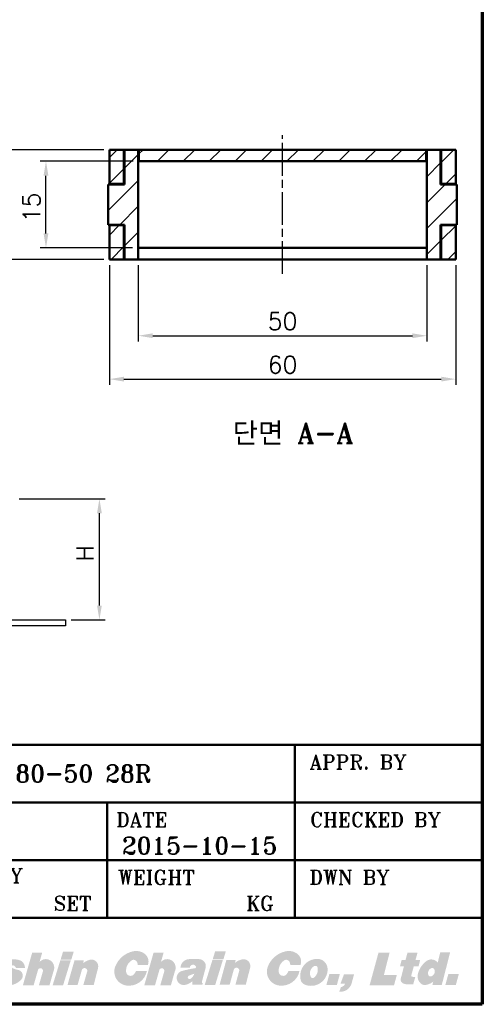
# Model space of a CAD drawing. Header units: millimetres. Extents: x 10 to 410, y 10 to 296.
# Tile 4 of 7: x 330 to 410, y 10 to 181. Entities that reach past the tile are written whole.
import ezdxf

# ---------------------------------------------------------------- set-up
doc = ezdxf.new("R2010")
doc.units = ezdxf.units.MM
doc.linetypes.add('CHAIN', pattern=[0.35429999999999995, 0.2362, -0.0295, 0.0591, -0.0295])
doc.layers.get('0').update_dxf_attribs({"lineweight": 25})
for name, color, linetype, lineweight in [('경계(ISO)', 7, 'Continuous', 70), ('기호(ISO)', 7, 'Continuous', 25), ('스케치 형상(ISO)', 7, 'Continuous', 25), ('외형선(ISO)', 7, 'Continuous', 50), ('제목(ISO)', 7, 'Continuous', 50), ('중심선(ISO)', 1, 'CHAIN', 25), ('치수(ISO)', 7, 'Continuous', 25), ('해치 (ISO)', 3, 'Continuous', 18)]:
    doc.layers.add(name, color=color, linetype=linetype, lineweight=lineweight)
doc.styles.add('주 문자 (ISO)', font='tahoma.ttf')
doc.styles.add('텍스트 스타일70', font='RomanT.shx')
doc.styles.add('한신 주석 텍스트', font='RomanT.shx')
doc.styles.add('한신치수', font='RomanS.shx')
doc.dimstyles.new('한신체인', dxfattribs={"dimtxt": 3, "dimasz": 2.5, "dimexe": 1, "dimexo": 1, "dimgap": 1, "dimtad": 1, "dimrnd": 1e-08, "dimdsep": 46, "dimtxsty": '한신치수', "dimcen": 0.09, "dimdle": 10, "dimclrd": 3, "dimclre": 3, "dimclrt": 3, "dimazin": 2, "dimtfac": 1.168400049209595, "dimtmove": 0, "dimatfit": 3, "dimfxl": 0, "dimtolj": 1, "dimlwd": -1, "dimlwe": -1, "dimarcsym": 0})

# ---------------------------------------------------------------- blocks, each defined once
blk = doc.blocks.new('경계 도면틀')
at = {"layer": '경계(ISO)'}
for p, q in [((410, 287), (410, 10.00000000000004)), ((410, 10.00000000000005), (10, 10))]:
    blk.add_line(p, q, dxfattribs=at)
blk = doc.blocks.new('제목 블록 한신체인 표제란')
at = {"layer": '해치 (ISO)'}
for points in [[(572.1855598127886, -133.2070913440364), (574.4855598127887, -130.9070913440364), (574.4855598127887, -127.3070913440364), (572.1855598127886, -129.6070913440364)], [(578.8855598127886, -133.0070913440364), (578.8855598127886, -127.2070913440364), (580.2855598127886, -127.2070913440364), (580.2855598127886, -133.0070913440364), (580.7855598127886, -133.0070913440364), (580.7855598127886, -127.2070913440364), (582.1855598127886, -127.2070913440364), (582.1855598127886, -135.7070913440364), (580.7855598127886, -135.7070913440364), (580.7855598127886, -134.3070913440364), (580.2855598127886, -134.3070913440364), (580.2855598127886, -135.7070913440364), (578.8855598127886, -135.7070913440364), (578.8855598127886, -134.3070913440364), (578.2361151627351, -134.3070913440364), (577.4855598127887, -133.0070913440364)], [(568.3855598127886, -133.2070913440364), (566.0855598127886, -130.9070913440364), (569.6855598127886, -130.9070913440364), (571.9855598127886, -133.2070913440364)], [(592.6855598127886, -135.7070913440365), (594.7855598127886, -135.7070913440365), (595.3750480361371, -133.5070913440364), (596.675048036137, -133.5070913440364), (596.0855598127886, -135.7070913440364), (598.1855598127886, -135.7070913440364), (599.6860752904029, -130.1070913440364), (597.5860752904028, -130.1070913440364), (597.1305616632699, -131.8070913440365), (595.8305616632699, -131.8070913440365), (596.2860752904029, -130.1070913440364), (594.186075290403, -130.1070913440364)], [(620.2216046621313, -131.3413157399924), (622.0747405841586, -131.3413157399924), (622.4906790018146, -129.9905162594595), (620.6375430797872, -129.9905162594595)], [(646.5809300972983, -131.2808247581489), (648.4340660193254, -131.2808247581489), (648.8500044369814, -129.930025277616), (646.9968685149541, -129.930025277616)], [(673.765548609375, -135.8005525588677), (678.0002387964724, -135.8005525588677), (678.4917728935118, -133.9995011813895), (676.2448087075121, -133.9995011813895), (677.2351065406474, -130.125030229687), (675.3144842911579, -130.125030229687)], [(618.8346897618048, -135.8005525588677), (620.6501352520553, -135.8005525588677), (621.9724967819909, -131.5060580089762), (620.1570512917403, -131.5060580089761)], [(647.0094606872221, -135.7400615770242), (645.1940151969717, -135.7400615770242), (646.5163767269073, -131.4455670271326), (648.3318222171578, -131.4455670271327)], [(566.0855598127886, -135.7070913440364), (569.6855598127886, -135.7070913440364), (571.9855598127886, -133.4070913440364), (568.3855598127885, -133.4070913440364)], [(666.2802856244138, -135.7400615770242), (668.0956620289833, -135.7400615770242), (668.6065279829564, -133.8681755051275), (666.7911515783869, -133.8681755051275)], [(688.7132258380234, -135.7400615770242), (686.8978494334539, -135.7400615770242), (687.408715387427, -133.8681755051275), (689.2240917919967, -133.8681755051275)]]:
    blk.add_hatch(color=7, dxfattribs=at).paths.add_polyline_path(points)
h = blk.add_hatch(color=7, dxfattribs=at)
edge = h.paths.add_edge_path()
edge.add_line((582.9855598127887, -135.7070913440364), (584.8855598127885, -135.7070913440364))
edge.add_arc((582.6992387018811, -133.2352499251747), 3.3, 311.4924651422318, 390.6839073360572)
edge.add_arc((588.396401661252, -129.8546860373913), 3.324641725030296, 127.2165836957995, 210.6839073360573, ccw=False)
edge.add_line((586.3855598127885, -127.2070913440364), (584.4855598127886, -127.2070913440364))
edge.add_arc((587.0701762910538, -129.8546860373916), 3.700000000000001, 134.310384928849, 210.3022662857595)
edge.add_arc((581.2855598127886, -133.2352499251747), 3, -55.48189215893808, 30.302266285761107, ccw=False)
h = blk.add_hatch(color=7, dxfattribs=at)
edge = h.paths.add_edge_path()
edge.add_line((588.4855598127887, -135.7070913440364), (590.4855598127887, -135.7070913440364))
edge.add_arc((593.4818074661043, -131.4570913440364), 5.200000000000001, 125.18381548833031, 234.81618451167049, ccw=False)
edge.add_line((590.4855598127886, -127.2070913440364), (588.4855598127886, -127.2070913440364))
edge.add_arc((592.6818074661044, -131.4570913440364), 5.972519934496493, 134.6353716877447, 225.3646283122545)
h = blk.add_hatch(color=7, dxfattribs=at)
edge = h.paths.add_edge_path(flags=0)
edge.add_arc((600.3067236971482, -133.1335576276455), 1.907582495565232, 306.1770774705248, 339.9442206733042)
edge.add_line((602.098628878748, -133.7877340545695), (601.1449978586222, -134.1332632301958))
edge.add_arc((601.2502898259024, -134.4238600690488), 0.3090840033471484, 109.9169737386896, 306.1770774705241)
edge = h.paths.add_edge_path()
edge.add_line((601.7162282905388, -135.7070913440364), (603.4903233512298, -135.7070913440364))
edge.add_line((603.4903233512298, -135.7070913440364), (603.5539582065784, -135.4696028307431))
edge.add_arc((603.6109261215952, -135.2569956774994), 0.2201071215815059, 165.0000000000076, 254.9999999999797, ccw=False)
edge.add_line((603.3983189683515, -135.2000277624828), (604.0416792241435, -132.7989746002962))
edge.add_arc((602.8679866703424, -132.4844846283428), 1.21509594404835, 345.0000000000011, 450)
edge.add_line((602.8679866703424, -131.2693886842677), (601.2580183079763, -131.2693886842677))
edge.add_arc((601.2580183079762, -132.8461382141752), 1.576749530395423, 90, 175.5251169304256)
edge.add_line((599.6860752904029, -132.7231169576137), (601.3167631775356, -132.7231169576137))
edge.add_arc((601.8643550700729, -132.7842949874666), 0.5509987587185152, 22.510015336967, 173.6252393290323, ccw=False)
edge.add_arc((602.1897205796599, -132.6494575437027), 0.1988001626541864, -81.62602272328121, 22.510015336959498, ccw=False)
edge.add_arc((604.9439698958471, -151.3599966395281), 18.71336953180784, 98.37397727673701, 105.5458744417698)
edge.add_arc((600.2597206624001, -134.5215042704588), 1.235468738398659, 105.5458744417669, 281.281709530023)
edge.add_arc((599.998998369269, -133.2145454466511), 2.568179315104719, 281.2817095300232, 311.963461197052)
edge.add_line((601.7162282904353, -135.124170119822), (601.7162282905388, -135.7070913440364))
h = blk.add_hatch(color=7, dxfattribs=at)
edge = h.paths.add_edge_path()
edge.add_line((605.1586295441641, -131.4486853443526), (606.7671673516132, -131.4486853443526))
edge.add_line((606.7671673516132, -131.4486853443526), (606.6652177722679, -131.9244500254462))
edge.add_arc((608.605409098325, -134.3057543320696), 3.07163679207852, 105.45909696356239, 129.1717679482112, ccw=False)
edge.add_arc((608.1001631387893, -132.478832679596), 1.176137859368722, -14.337590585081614, 105.45909696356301, ccw=False)
edge.add_line((609.2396683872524, -132.7700852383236), (608.4889824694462, -135.7070913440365))
edge.add_line((608.4889824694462, -135.7070913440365), (606.691542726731, -135.7070913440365))
edge.add_line((606.691542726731, -135.7070913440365), (607.3788648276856, -133.2904030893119))
edge.add_arc((606.8927341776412, -133.2619131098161), 0.4869647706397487, 356.645982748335, 524.1238979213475)
edge.add_line((606.4243444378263, -133.1286999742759), (605.6910329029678, -135.7070913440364))
edge.add_line((605.6910329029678, -135.7070913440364), (603.9475107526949, -135.7070913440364))
edge.add_line((603.9475107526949, -135.7070913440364), (605.1586295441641, -131.4486853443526))
h = blk.add_hatch(color=7, dxfattribs=at)
edge = h.paths.add_edge_path()
edge.add_arc((611.3997763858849, -134.4040966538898), 0.3919692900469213, 165.4696428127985, 269.3199450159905)
edge.add_arc((611.3988223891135, -134.4844687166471), 0.311591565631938, 269.3199450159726, 434.6146394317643)
edge.add_arc((613.0627926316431, -128.4374284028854), 5.960209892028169, 244.87448421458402, 254.6146394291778, ccw=False)
edge.add_arc((611.0078744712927, -132.8191281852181), 1.120583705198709, 127.0220652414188, 244.8744842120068, ccw=False)
edge.add_arc((612.1647565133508, -134.3531330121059), 3.041923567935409, 69.38153505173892, 127.02206524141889, ccw=False)
edge.add_arc((612.9105084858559, -132.3710318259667), 0.9241721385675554, 51.52788990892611, 69.38153505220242, ccw=False)
edge.add_arc((612.5718010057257, -132.7972711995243), 1.468600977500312, -0.06645623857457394, 51.527889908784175, ccw=False)
edge.add_line((614.0404009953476, -132.7989746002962), (612.5032463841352, -132.7989746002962))
edge.add_arc((611.6510760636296, -133.2080407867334), 0.9452668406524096, 25.64234092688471, 62.04913768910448)
edge.add_arc((611.9776971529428, -132.592482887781), 0.2484219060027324, 62.04913768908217, 242.0491376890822)
edge.add_arc((613.2824919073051, -130.1334355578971), 3.032196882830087, 242.0491376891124, 261.0483130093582)
edge.add_arc((612.6533373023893, -134.127556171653), 1.011172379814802, -41.773389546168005, 81.04831300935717, ccw=False)
edge.add_arc((611.139988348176, -132.7757302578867), 3.040373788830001, 254.6106971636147, 318.22661045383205, ccw=False)
edge.add_arc((610.6905958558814, -134.4084299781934), 1.346956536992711, 175.6282231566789, 254.6106971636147, ccw=False)
edge.add_line((609.3475583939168, -134.3057543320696), (611.0203442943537, -134.3057543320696))
h = blk.add_hatch(color=7, dxfattribs=at)
edge = h.paths.add_edge_path()
edge.add_line((613.6845833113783, -135.8005525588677), (615.5446237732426, -135.8005525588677))
edge.add_line((615.5446237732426, -135.8005525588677), (616.294903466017, -133.1624995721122))
edge.add_arc((616.7190504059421, -133.2831297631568), 0.4409674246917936, -15.87610207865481, 164.1238979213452, ccw=False)
edge.add_line((617.1431973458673, -133.4037599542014), (616.4615336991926, -135.8005525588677))
edge.add_line((616.4615336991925, -135.8005525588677), (618.2954230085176, -135.8005525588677))
edge.add_line((618.2954230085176, -135.8005525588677), (618.9790811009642, -133.3967472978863))
edge.add_arc((617.446487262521, -132.7387792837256), 1.667862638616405, 336.7653479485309, 365.3220899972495)
edge.add_arc((617.6602325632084, -132.7188676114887), 1.453191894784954, 5.322089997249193, 138.548224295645)
edge.add_line((616.5710461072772, -131.7568699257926), (617.0351520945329, -130.125030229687))
edge.add_line((617.0351520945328, -130.125030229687), (615.2987393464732, -130.125030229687))
edge.add_line((615.2987393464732, -130.125030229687), (613.6845833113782, -135.8005525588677))
h = blk.add_hatch(color=7, dxfattribs=at)
edge = h.paths.add_edge_path()
edge.add_arc((624.3588127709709, -133.3100800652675), 0.4869647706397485, 356.6459827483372, 524.1238979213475)
edge.add_line((623.890423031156, -133.1768669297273), (623.1571114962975, -135.7552582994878))
edge.add_line((623.1571114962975, -135.7552582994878), (621.4135893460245, -135.7552582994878))
edge.add_line((621.4135893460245, -135.7552582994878), (622.6247081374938, -131.496852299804))
edge.add_line((622.6247081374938, -131.496852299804), (624.233245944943, -131.496852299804))
edge.add_line((624.233245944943, -131.496852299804), (624.1312963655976, -131.9726169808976))
edge.add_arc((626.0714876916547, -134.353921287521), 3.07163679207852, 105.45909696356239, 129.1717679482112, ccw=False)
edge.add_arc((625.5662417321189, -132.5269996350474), 1.176137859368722, -14.337590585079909, 105.45909696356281, ccw=False)
edge.add_line((626.7057469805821, -132.818252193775), (625.955061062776, -135.7552582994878))
edge.add_line((625.955061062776, -135.7552582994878), (624.1576213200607, -135.7552582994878))
edge.add_line((624.1576213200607, -135.7552582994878), (624.8449434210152, -133.3385700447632))
h = blk.add_hatch(color=7, dxfattribs=at)
edge = h.paths.add_edge_path()
edge.add_line((633.5626346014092, -132.260995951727), (635.3511772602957, -132.2609959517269))
edge.add_arc((633.7753765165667, -131.6827954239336), 1.678530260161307, 339.8506555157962, 415.660920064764)
edge.add_arc((633.3066156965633, -132.3689672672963), 2.509534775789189, 55.66092006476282, 102.5505225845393)
edge.add_arc((633.6964614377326, -134.1201387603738), 4.303575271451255, 102.5505225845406, 158.27268457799)
edge.add_arc((631.9639574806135, -133.4297347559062), 2.438574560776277, 158.2726845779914, 262.4542726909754)
edge.add_arc((632.0604522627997, -132.7012771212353), 3.173395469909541, 262.4542726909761, 348.8612562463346)
edge.add_line((635.1740681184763, -133.314331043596), (633.2825916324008, -133.314331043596))
edge.add_arc((630.7094698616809, -132.1543399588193), 2.822505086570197, 322.4703846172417, 335.73363402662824, ccw=False)
edge.add_arc((632.3360042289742, -133.4037599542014), 0.7714896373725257, 185.5092623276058, 322.4703846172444, ccw=False)
edge.add_arc((633.6840483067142, -133.2737381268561), 2.125789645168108, 120.84471607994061, 185.5092623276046, ccw=False)
edge.add_arc((632.8560371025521, -131.887197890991), 0.5108294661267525, 70.46878331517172, 120.8447160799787, ccw=False)
edge.add_arc((632.7552277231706, -132.1713826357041), 0.8123647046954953, -6.333282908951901, 70.4687833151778, ccw=False)
h = blk.add_hatch(color=7, dxfattribs=at)
edge = h.paths.add_edge_path()
edge.add_line((634.722217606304, -135.8005525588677), (636.5822580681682, -135.8005525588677))
edge.add_line((636.5822580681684, -135.8005525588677), (637.3325377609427, -133.1624995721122))
edge.add_arc((637.7566847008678, -133.2831297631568), 0.4409674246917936, -15.87610207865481, 164.1238979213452, ccw=False)
edge.add_line((638.1808316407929, -133.4037599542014), (637.4991679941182, -135.8005525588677))
edge.add_line((637.4991679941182, -135.8005525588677), (639.3330573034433, -135.8005525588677))
edge.add_line((639.3330573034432, -135.8005525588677), (640.0167153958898, -133.3967472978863))
edge.add_arc((638.4841215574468, -132.7387792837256), 1.667862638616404, 336.7653479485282, 365.3220899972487)
edge.add_arc((638.697866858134, -132.7188676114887), 1.453191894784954, 5.322089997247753, 138.548224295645)
edge.add_line((637.6086804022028, -131.7568699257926), (638.0727863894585, -130.125030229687))
edge.add_line((638.0727863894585, -130.125030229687), (636.336373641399, -130.125030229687))
edge.add_line((636.336373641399, -130.125030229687), (634.722217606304, -135.8005525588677))
h = blk.add_hatch(color=7, dxfattribs=at)
edge = h.paths.add_edge_path(flags=0)
edge.add_arc((641.609778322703, -133.1335576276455), 1.907582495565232, 306.1770774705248, 339.9442206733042)
edge.add_line((643.4016835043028, -133.7877340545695), (642.4480524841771, -134.1332632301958))
edge.add_arc((642.5533444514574, -134.4238600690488), 0.3090840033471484, 109.9169737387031, 306.1770774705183)
edge = h.paths.add_edge_path()
edge.add_arc((644.1710412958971, -132.4844846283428), 1.215095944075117, 345.0000000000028, 450)
edge.add_line((644.1710412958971, -131.2693886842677), (642.561072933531, -131.2693886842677))
edge.add_arc((642.5610729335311, -132.8461382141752), 1.576749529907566, 90, 175.5251169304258)
edge.add_line((640.9891299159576, -132.7231169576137), (642.6198178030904, -132.7231169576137))
edge.add_arc((643.1674096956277, -132.7842949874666), 0.5509987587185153, 22.510015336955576, 173.6252393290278, ccw=False)
edge.add_arc((643.4927752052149, -132.6494575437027), 0.1988001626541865, -81.62602272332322, 22.51001533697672, ccw=False)
edge.add_arc((646.247024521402, -151.3599966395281), 18.71336953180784, 98.3739772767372, 105.54587444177)
edge.add_arc((641.562775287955, -134.5215042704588), 1.235468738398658, 105.5458744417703, 281.2817095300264)
edge.add_arc((641.3020529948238, -133.2145454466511), 2.568179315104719, 281.2817095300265, 311.9634611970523)
edge.add_line((643.0192829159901, -135.124170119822), (643.0192829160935, -135.7070913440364))
edge.add_line((643.0192829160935, -135.7070913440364), (644.7933779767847, -135.7070913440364))
edge.add_line((644.7933779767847, -135.7070913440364), (644.8570128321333, -135.4696028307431))
edge.add_arc((644.91398074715, -135.2569956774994), 0.2201071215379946, 165.0000000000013, 254.9999999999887, ccw=False)
edge.add_line((644.7013735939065, -135.2000277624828), (645.3447338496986, -132.7989746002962))
h = blk.add_hatch(color=7, dxfattribs=at)
edge = h.paths.add_edge_path()
edge.add_line((648.9385564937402, -131.4236890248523), (650.5470943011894, -131.4236890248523))
edge.add_line((650.5470943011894, -131.4236890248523), (650.4451447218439, -131.8994537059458))
edge.add_arc((652.3415039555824, -134.3158092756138), 3.071636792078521, 102.67578741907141, 128.124872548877, ccw=False)
edge.add_arc((651.9255671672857, -132.4665086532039), 1.176137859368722, -14.33759058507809, 102.67578741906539, ccw=False)
edge.add_line((653.065072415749, -132.7577612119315), (652.3143864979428, -135.6947673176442))
edge.add_line((652.3143864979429, -135.6947673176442), (650.5169467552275, -135.6947673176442))
edge.add_line((650.5169467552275, -135.6947673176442), (651.1784601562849, -133.2708874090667))
edge.add_arc((650.6929345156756, -133.2334769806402), 0.4869647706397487, 355.5939858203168, 524.7348656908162)
edge.add_line((650.2231509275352, -133.1052659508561), (649.5164369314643, -135.6947673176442))
edge.add_line((649.5164369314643, -135.6947673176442), (647.7729147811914, -135.6947673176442))
edge.add_line((647.7729147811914, -135.6947673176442), (648.9385564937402, -131.4236890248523))
h = blk.add_hatch(color=7, dxfattribs=at)
edge = h.paths.add_edge_path()
edge.add_line((659.7275868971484, -133.314331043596), (661.6190633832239, -133.314331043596))
edge.add_arc((658.5054475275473, -132.7012771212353), 3.173395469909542, 262.45427269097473, 348.8612562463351, ccw=False)
edge.add_arc((658.4089527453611, -133.4297347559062), 2.438574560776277, 158.2726845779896, 262.4542726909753, ccw=False)
edge.add_arc((660.1414567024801, -134.1201387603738), 4.303575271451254, 102.55052258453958, 158.2726845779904, ccw=False)
edge.add_arc((659.7516109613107, -132.3689672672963), 2.509534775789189, 55.66092006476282, 102.55052258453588, ccw=False)
edge.add_arc((660.2203717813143, -131.6827954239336), 1.678530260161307, -20.149344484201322, 55.660920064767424, ccw=False)
edge.add_line((661.7961725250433, -132.260995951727), (660.0076298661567, -132.260995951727))
edge.add_arc((659.2002229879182, -132.1713826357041), 0.8123647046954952, 353.6667170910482, 430.4687833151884)
edge.add_arc((659.3010323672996, -131.887197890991), 0.5108294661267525, 70.46878331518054, 120.8447160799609)
edge.add_arc((660.1290435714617, -133.2737381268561), 2.125789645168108, 120.8447160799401, 185.5092623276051)
edge.add_arc((658.7809994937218, -133.4037599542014), 0.7714896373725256, 185.5092623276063, 322.4703846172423)
edge.add_arc((657.1544651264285, -132.1543399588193), 2.822505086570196, 322.4703846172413, 335.7336340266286)
h = blk.add_hatch(color=7, dxfattribs=at)
edge = h.paths.add_edge_path(flags=0)
edge.add_arc((663.9011787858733, -134.196402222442), 0.3638277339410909, 206.8671796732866, 308.4014125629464)
edge.add_arc((663.030687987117, -133.0981717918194), 1.76520716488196, 308.4014125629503, 371.1188355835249)
edge.add_arc((664.3622503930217, -132.836475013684), 0.408172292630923, 11.11883558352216, 118.2068095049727)
edge.add_arc((664.8372868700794, -133.7221615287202), 1.41320973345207, 118.2068095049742, 206.8671796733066)
edge = h.paths.add_edge_path()
edge.add_arc((662.8923265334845, -134.6430659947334), 1.099325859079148, 193.9185153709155, 245.2402045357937)
edge.add_arc((663.6308429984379, -133.0418200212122), 2.86267359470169, 245.2402045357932, 361.4115331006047)
edge.add_arc((664.7069778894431, -133.0153031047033), 1.786212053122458, 1.411533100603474, 89.82538728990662)
edge.add_arc((664.7033849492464, -134.1942532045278), 2.965167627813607, 89.82538728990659, 193.9185153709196)
h = blk.add_hatch(color=7, dxfattribs=at)
edge = h.paths.add_edge_path()
edge.add_line((679.3100394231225, -131.4486201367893), (679.0344103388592, -132.5269996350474))
edge.add_line((679.0344103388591, -132.5269996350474), (679.7131174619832, -132.5269996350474))
edge.add_line((679.7131174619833, -132.5269996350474), (679.1722248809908, -134.6432039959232))
edge.add_arc((679.8751337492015, -134.8228644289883), 0.7255058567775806, 165.662409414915, 251.3911960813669)
edge.add_arc((680.6099023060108, -132.640653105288), 3.028098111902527, 251.3911960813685, 270)
edge.add_line((680.6099023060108, -135.6687512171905), (681.3118092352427, -135.6687512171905))
edge.add_line((681.3118092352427, -135.6687512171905), (681.6755039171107, -134.3992163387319))
edge.add_line((681.6755039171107, -134.3992163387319), (681.1657435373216, -134.3245827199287))
edge.add_arc((681.1954337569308, -134.1217934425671), 0.2049512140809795, 164.7348656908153, 261.6705490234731, ccw=False)
edge.add_line((680.9977136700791, -134.0678326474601), (681.4182302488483, -132.5269996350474))
edge.add_line((681.4182302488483, -132.5269996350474), (682.2451354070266, -132.5269996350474))
edge.add_line((682.2451354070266, -132.5269996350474), (682.5207644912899, -131.4486201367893))
edge.add_line((682.5207644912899, -131.4486201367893), (681.7147610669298, -131.4486201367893))
edge.add_line((681.7147610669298, -131.4486201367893), (682.0759887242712, -130.125030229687))
edge.add_line((682.0759887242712, -130.125030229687), (680.3384307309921, -130.125030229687))
edge.add_line((680.3384307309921, -130.125030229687), (679.9772030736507, -131.4486201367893))
edge.add_line((679.9772030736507, -131.4486201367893), (679.3100394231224, -131.4486201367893))
h = blk.add_hatch(color=7, dxfattribs=at)
edge = h.paths.add_edge_path(flags=0)
edge.add_arc((684.6264105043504, -133.1862671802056), 0.3790689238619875, 27.34228327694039, 108.5514228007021)
edge.add_arc((684.7946125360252, -133.6874746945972), 0.9077473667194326, 108.5514228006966, 206.0994410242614)
edge.add_arc((684.2850646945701, -133.9370934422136), 0.3403422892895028, 206.0994410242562, 280.5532295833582)
edge.add_arc((684.1874692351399, -133.4132320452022), 0.8732171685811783, 280.5532295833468, 387.3422832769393)
edge = h.paths.add_edge_path()
edge.add_line((684.6563119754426, -135.7400615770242), (686.2760035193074, -135.7400615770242))
edge.add_line((686.2760035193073, -135.7400615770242), (687.7221566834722, -130.0927596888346))
edge.add_line((687.7221566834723, -130.0927596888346), (686.0012344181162, -130.0927596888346))
edge.add_line((686.001234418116, -130.0927596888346), (685.5738834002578, -131.887197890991))
edge.add_arc((684.4507949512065, -132.7248882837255), 1.401089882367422, 36.7185598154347, 127.3581428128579)
edge.add_arc((686.0316001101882, -134.7956290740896), 4.006260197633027, 127.3581428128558, 167.6690583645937)
edge.add_arc((683.6852413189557, -134.2827126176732), 1.604493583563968, 167.6690583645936, 229.9230846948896)
edge.add_arc((683.3275389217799, -134.70784540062), 1.048895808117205, 229.9230846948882, 280.231560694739)
edge.add_arc((682.9796211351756, -132.7802923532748), 3.007596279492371, 280.2315606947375, 306.9859048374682)
edge.add_line((684.78904680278, -135.1827107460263), (684.6563119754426, -135.7400615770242))
h = blk.add_hatch(color=7, dxfattribs=at)
edge = h.paths.add_edge_path()
edge.add_line((669.3401537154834, -133.8849666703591), (671.0830371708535, -133.8849666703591))
edge.add_line((671.0830371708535, -133.8849666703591), (670.6591633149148, -135.4381012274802))
edge.add_arc((668.7025333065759, -134.9041073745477), 2.028188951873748, 264.33877723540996, 344.73486569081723, ccw=False)
edge.add_line((668.5024600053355, -136.9224039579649), (668.7990433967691, -136.1315149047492))
edge.add_arc((668.5803458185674, -135.134831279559), 1.020395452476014, 282.3760056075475, 338.4014193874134)
edge.add_line((669.5290948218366, -135.5104403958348), (668.730601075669, -135.5104403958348))
edge.add_line((668.730601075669, -135.5104403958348), (669.3401537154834, -133.8849666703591))
at = {"layer": '제목(ISO)'}
for p, q in [((563.2963500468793, -139.1020667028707), (563.2963500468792, -94.10206670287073)), ((563.2963500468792, -94.10206670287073), (693.2963500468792, -94.10206670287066)), ((660.7963500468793, -94.1020667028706), (660.7963500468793, -124.1020667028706)), ((693.2963500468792, -94.10206670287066), (693.2963500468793, -139.1020667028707)), ((563.2963500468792, -104.1020667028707), (693.2963500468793, -104.1020667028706)), ((628.2963500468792, -104.1020667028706), (628.2963500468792, -124.1020667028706)), ((563.2963500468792, -114.1020667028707), (693.2963500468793, -114.1020667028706)), ((595.7963500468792, -114.1020667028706), (595.7963500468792, -124.1020667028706)), ((563.2963500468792, -124.1020667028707), (693.2963500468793, -124.1020667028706)), ((693.2963500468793, -139.1020667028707), (563.2963500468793, -139.1020667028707))]:
    blk.add_line(p, q, dxfattribs=at)
at = {"layer": '제목(ISO)', "attachment_point": 5, "style": '주 문자 (ISO)'}
for s, insert, char_height in [('\\fRomanT|b0|i0;\\H2.5000;MODEL', (571.2963500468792, -97.10206670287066), 2.5), ('\\fRomanT|b0|i0;\\H2.5000;APPR. BY', (671.7963500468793, -97.10206670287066), 2.5), ('\\fRomanT|b0|i0;\\H3.0000;HSP 0180-50 28R', (616.2963500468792, -99.10206670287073), 3.00000011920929), ('\\fRomanT|b0|i0;\\H2.5000;CUSTOMER', (575.2963500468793, -107.1020667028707), 2.5), ('\\fRomanT|b0|i0;\\H2.5000;CHECKED BY', (674.7963500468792, -107.1020667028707), 2.5), ('\\fRomanT|b0|i0;\\H2.5000;DATE', (634.2963500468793, -107.1020667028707), 2.5), ('\\fRomanT|b0|i0;\\H2.5000;SCALE', (570.7963500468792, -117.1020667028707), 2.5), ("\\fRomanT|b0|i0;\\H2.5000;TOT.Q'TY", (605.7963500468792, -117.1020667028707), 2.5), ('\\fRomanT|b0|i0;\\H2.5000;WEIGHT', (636.7963500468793, -117.1020667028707), 2.5), ('\\fRomanT|b0|i0;\\H2.5000;DWN BY', (670.2963500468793, -117.1020667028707), 2.5), ('\\fRomanT|b0|i0;\\H2.5000;N/S', (589.7963500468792, -121.6020667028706), 2.5), ('\\fRomanT|b0|i0;\\H2.5000;SET', (622.2963500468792, -121.6020667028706), 2.5), ('\\fRomanT|b0|i0;\\H2.5000;KG', (654.7963500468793, -121.6020667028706), 2.5)]:
    blk.add_mtext(s, dxfattribs=dict(at, insert=insert, char_height=char_height))
at = {"layer": '제목(ISO)', "style": '텍스트 스타일70'}
blk.add_attdef('DATE_001', (630.8325816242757, -113.0984435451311), '', height=2.992753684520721, dxfattribs=at)
blk = doc.blocks.new('*D15')
at = {"layer": 'Defpoints', "color": 0, "transparency": 16777216}
for p in [(328.7482550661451, 97.62010910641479), (343.6476574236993, 97.62010910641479), (337.7482550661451, 76.62010910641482)]:
    blk.add_point(p, dxfattribs=at)
at = {"layer": '치수(ISO)', "color": 3, "transparency": 16777216}
for p, q in [((329.7482550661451, 97.62010910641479), (344.6476574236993, 97.62010910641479)), ((343.6476574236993, 79.12010910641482), (343.6476574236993, 95.12010910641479)), ((338.7482550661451, 76.62010910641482), (344.6476574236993, 76.62010910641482))]:
    blk.add_line(p, q, dxfattribs=at)
for points in [[(343.2309907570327, 95.12010910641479), (344.064324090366, 95.12010910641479), (343.6476574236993, 97.62010910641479)], [(343.2309907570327, 79.12010910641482), (344.064324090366, 79.12010910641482), (343.6476574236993, 76.62010910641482)]]:
    blk.add_solid(points, dxfattribs=at)
at = {"layer": '치수(ISO)', "color": 3, "transparency": 16777216, "insert": (341.1476574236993, 87.1201091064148), "char_height": 3, "attachment_point": 5, "rotation": 90, "style": '한신치수'}
blk.add_mtext('\\A1; H', dxfattribs=at)
blk = doc.blocks.new('*D33')
at = {"layer": 'Defpoints', "color": 0, "transparency": 16777216}
for p in [(350.3842681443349, 139.1264670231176), (400.3842681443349, 139.1264670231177), (400.3842681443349, 125.8834724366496)]:
    blk.add_point(p, dxfattribs=at)
at = {"layer": '치수(ISO)', "color": 3, "transparency": 16777216}
for p, q in [((350.3842681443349, 138.1264670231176), (350.3842681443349, 124.8834724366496)), ((400.3842681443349, 138.1264670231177), (400.3842681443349, 124.8834724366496)), ((352.8842681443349, 125.8834724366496), (397.8842681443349, 125.8834724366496))]:
    blk.add_line(p, q, dxfattribs=at)
for points in [[(352.8842681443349, 126.3001391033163), (352.8842681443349, 125.466805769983), (350.3842681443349, 125.8834724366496)], [(397.8842681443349, 126.3001391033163), (397.8842681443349, 125.466805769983), (400.3842681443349, 125.8834724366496)]]:
    blk.add_solid(points, dxfattribs=at)
at = {"layer": '치수(ISO)', "color": 3, "transparency": 16777216, "insert": (375.3842681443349, 128.3834724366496), "char_height": 3, "attachment_point": 5, "style": '한신치수'}
blk.add_mtext('\\A1;50', dxfattribs=at)
blk = doc.blocks.new('*D34')
at = {"layer": 'Defpoints', "color": 0, "transparency": 16777216}
for p in [(345.3842681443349, 139.1256645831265), (405.3842681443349, 139.1256645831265), (405.3842681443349, 118.3610854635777)]:
    blk.add_point(p, dxfattribs=at)
at = {"layer": '치수(ISO)', "color": 3, "transparency": 16777216}
for p, q in [((345.3842681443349, 138.1256645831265), (345.3842681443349, 117.3610854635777)), ((405.3842681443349, 138.1256645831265), (405.3842681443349, 117.3610854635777)), ((347.8842681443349, 118.3610854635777), (402.8842681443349, 118.3610854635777))]:
    blk.add_line(p, q, dxfattribs=at)
for points in [[(347.8842681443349, 118.7777521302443), (347.8842681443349, 117.944418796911), (345.3842681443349, 118.3610854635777)], [(402.8842681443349, 118.7777521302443), (402.8842681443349, 117.944418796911), (405.3842681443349, 118.3610854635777)]]:
    blk.add_solid(points, dxfattribs=at)
at = {"layer": '치수(ISO)', "color": 3, "transparency": 16777216, "insert": (375.3842681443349, 120.8610854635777), "char_height": 3, "attachment_point": 5, "style": '한신치수'}
blk.add_mtext('\\A1;60', dxfattribs=at)
blk = doc.blocks.new('*D35')
at = {"layer": 'Defpoints', "color": 0, "transparency": 16777216}
for p in [(334.384268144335, 156.1256645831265), (350.4842681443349, 156.1256645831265), (350.3842681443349, 141.1256645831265)]:
    blk.add_point(p, dxfattribs=at)
at = {"layer": '치수(ISO)', "color": 3, "transparency": 16777216}
for p, q in [((349.4842681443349, 156.1256645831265), (333.384268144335, 156.1256645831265)), ((334.384268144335, 143.6256645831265), (334.384268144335, 153.6256645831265)), ((349.3842681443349, 141.1256645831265), (333.384268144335, 141.1256645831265))]:
    blk.add_line(p, q, dxfattribs=at)
for points in [[(333.9676014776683, 153.6256645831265), (334.8009348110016, 153.6256645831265), (334.384268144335, 156.1256645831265)], [(333.9676014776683, 143.6256645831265), (334.8009348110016, 143.6256645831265), (334.384268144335, 141.1256645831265)]]:
    blk.add_solid(points, dxfattribs=at)
at = {"layer": '치수(ISO)', "color": 3, "transparency": 16777216, "insert": (331.8842681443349, 148.1256645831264), "char_height": 3, "attachment_point": 5, "rotation": 90, "style": '한신치수'}
blk.add_mtext('\\A1;15', dxfattribs=at)
blk = doc.blocks.new('*D36')
at = {"layer": 'Defpoints', "color": 0, "transparency": 16777216}
for p in [(345.3842681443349, 158.1256645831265), (327.2103439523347, 139.1256645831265), (345.3842681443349, 139.1256645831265)]:
    blk.add_point(p, dxfattribs=at)
at = {"layer": '치수(ISO)', "color": 3, "transparency": 16777216}
for p, q in [((344.3842681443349, 158.1256645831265), (326.2103439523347, 158.1256645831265)), ((327.2103439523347, 155.6256645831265), (327.2103439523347, 141.6256645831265)), ((344.3842681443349, 139.1256645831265), (326.2103439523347, 139.1256645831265))]:
    blk.add_line(p, q, dxfattribs=at)
for points in [[(326.793677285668, 155.6256645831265), (327.6270106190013, 155.6256645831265), (327.2103439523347, 158.1256645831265)], [(326.793677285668, 141.6256645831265), (327.6270106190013, 141.6256645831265), (327.2103439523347, 139.1256645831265)]]:
    blk.add_solid(points, dxfattribs=at)
at = {"layer": '치수(ISO)', "color": 3, "transparency": 16777216, "insert": (324.7103439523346, 148.6256645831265), "char_height": 3, "attachment_point": 5, "rotation": 90, "style": '한신치수'}
blk.add_mtext('\\A1;19', dxfattribs=at)

msp = doc.modelspace()

# ---------------------------------------------------------------- hatches: boundary and pattern name
at = {"layer": '해치 (ISO)'}
h = msp.add_hatch(dxfattribs=at)
h.set_pattern_fill('ANSI31', color=256, scale=25.4, style=0)
h.set_pattern_definition([(45, (0, 0), (-2.245064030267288, 2.245064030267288), [])])
h.paths.add_polyline_path([(345.3842681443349, 152.2235464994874), (347.8842681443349, 152.2235464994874), (347.8842681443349, 158.1256645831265), (345.3842681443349, 158.1256645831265)])
h.paths.add_polyline_path([(345.3842681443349, 139.1256645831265), (347.8842681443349, 139.1256645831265), (347.8842681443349, 145.0277826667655), (345.3842681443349, 145.0277826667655)])
h.paths.add_polyline_path([(350.4842681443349, 158.1256645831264), (350.4842681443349, 156.1256645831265), (400.2842681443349, 156.1256645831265), (400.2842681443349, 158.1256645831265)])
h.paths.add_polyline_path([(405.3842681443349, 145.0277826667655), (402.8842681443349, 145.0277826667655), (402.8842681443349, 139.1256645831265), (405.3842681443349, 139.1256645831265)])
h.paths.add_polyline_path([(402.8842681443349, 152.2235464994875), (405.3842681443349, 152.2235464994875), (405.3842681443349, 158.1256645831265), (402.8842681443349, 158.1256645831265)])
h.paths.add_polyline_path([(402.7842681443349, 145.1278432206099), (405.5842681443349, 145.1278432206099), (405.5842681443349, 152.1234859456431), (402.7842681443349, 152.1234859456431), (402.7842681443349, 158.1248621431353), (400.3842681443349, 158.1248621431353), (400.3842681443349, 139.1264670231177), (402.7842681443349, 139.1264670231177)])
h.paths.add_polyline_path([(345.184268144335, 145.1278432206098), (347.9842681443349, 145.1278432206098), (347.984268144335, 139.1264670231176), (350.3842681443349, 139.1264670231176), (350.3842681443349, 158.1248621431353), (347.9842681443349, 158.1248621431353), (347.9842681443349, 152.123485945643), (345.184268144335, 152.123485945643)])

# ---------------------------------------------------------------- linework, layer by layer
at = {"layer": '스케치 형상(ISO)'}
for p, q in [((232.7482550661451, 76.62010910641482), (337.7482550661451, 76.62010910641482)), ((337.7482550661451, 75.62010910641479), (232.7482550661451, 75.62010910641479)), ((337.7482550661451, 76.62010910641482), (337.7482550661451, 75.62010910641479))]:
    msp.add_line(p, q, dxfattribs=at)
at = {"layer": '외형선(ISO)'}
for p, q in [((347.8842681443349, 158.1256645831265), (345.3842681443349, 158.1256645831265)), ((345.3842681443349, 158.1256645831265), (345.3842681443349, 152.2235464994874)), ((347.8842681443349, 152.2235464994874), (347.8842681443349, 158.1256645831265)), ((347.9842681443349, 158.1256645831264), (347.8842681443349, 158.1256645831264)), ((350.3842681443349, 158.1256645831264), (347.9842681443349, 158.1256645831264)), ((347.9842681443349, 158.1256645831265), (347.9842681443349, 158.1248621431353)), ((350.3842681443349, 158.1248621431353), (347.9842681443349, 158.1248621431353)), ((347.9842681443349, 158.1248621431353), (347.9842681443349, 152.123485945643)), ((350.3842681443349, 158.1248621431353), (350.3842681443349, 158.1256645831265)), ((350.4842681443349, 158.1256645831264), (350.3842681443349, 158.1256645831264)), ((350.3842681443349, 139.1264670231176), (350.3842681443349, 158.1248621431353)), ((350.4842681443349, 158.1256645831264), (350.4842681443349, 156.1256645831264)), ((400.2842681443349, 158.1256645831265), (350.4842681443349, 158.1256645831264)), ((400.2842681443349, 156.1256645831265), (400.2842681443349, 158.1256645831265)), ((400.2842681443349, 158.1256645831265), (400.3842681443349, 158.1256645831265)), ((400.3842681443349, 158.1248621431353), (400.3842681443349, 158.1256645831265)), ((400.3842681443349, 158.1256645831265), (402.7842681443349, 158.1256645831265)), ((402.7842681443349, 158.1248621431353), (400.3842681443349, 158.1248621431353)), ((400.3842681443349, 158.1248621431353), (400.3842681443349, 139.1264670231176)), ((402.7842681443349, 158.1256645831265), (402.7842681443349, 158.1248621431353)), ((402.7842681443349, 158.1256645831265), (402.8842681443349, 158.1256645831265)), ((402.7842681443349, 152.1234859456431), (402.7842681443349, 158.1248621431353)), ((405.3842681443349, 158.1256645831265), (402.8842681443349, 158.1256645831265)), ((402.8842681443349, 158.1256645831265), (402.8842681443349, 152.2235464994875)), ((405.3842681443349, 152.2235464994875), (405.3842681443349, 158.1256645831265)), ((347.8842681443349, 155.7670930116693), (347.9842681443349, 155.7670930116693)), ((350.4842681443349, 156.1256645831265), (350.3842681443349, 156.1256645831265)), ((350.4842681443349, 156.1256645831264), (400.2842681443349, 156.1256645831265)), ((400.2842681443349, 156.1256645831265), (400.3842681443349, 156.1256645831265)), ((402.8842681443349, 155.7670930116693), (402.7842681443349, 155.7670930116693)), ((345.1842681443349, 152.1256645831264), (345.1842681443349, 152.123485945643)), ((345.1842681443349, 152.1256645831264), (347.9842681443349, 152.1256645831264)), ((347.9842681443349, 152.123485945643), (345.1842681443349, 152.123485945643)), ((345.1842681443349, 152.123485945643), (345.1842681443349, 145.1278432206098)), ((345.3842681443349, 152.2235464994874), (347.8842681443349, 152.2235464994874)), ((345.3842681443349, 152.2235464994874), (345.3842681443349, 152.1256645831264)), ((347.8842681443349, 152.1256645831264), (347.8842681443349, 152.2235464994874)), ((402.7842681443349, 152.1256645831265), (405.5842681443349, 152.1256645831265)), ((405.5842681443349, 152.1234859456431), (402.7842681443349, 152.1234859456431)), ((402.8842681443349, 152.2235464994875), (405.3842681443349, 152.2235464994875)), ((402.8842681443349, 152.1256645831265), (402.8842681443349, 152.2235464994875)), ((405.3842681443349, 152.2235464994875), (405.3842681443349, 152.1256645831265)), ((405.5842681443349, 152.1256645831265), (405.5842681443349, 152.1234859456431)), ((405.5842681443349, 145.1278432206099), (405.5842681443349, 152.1234859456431)), ((345.1842681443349, 145.1278432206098), (347.9842681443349, 145.1278432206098)), ((345.1842681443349, 145.1278432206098), (345.1842681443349, 145.1256645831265)), ((345.1842681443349, 145.1256645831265), (347.9842681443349, 145.1256645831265)), ((345.3842681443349, 145.1256645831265), (345.3842681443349, 145.0277826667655)), ((347.8842681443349, 145.0277826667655), (347.8842681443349, 145.1256645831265)), ((347.9842681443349, 145.1278432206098), (347.9842681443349, 139.1264670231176)), ((402.7842681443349, 145.1278432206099), (405.5842681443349, 145.1278432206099)), ((402.7842681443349, 139.1264670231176), (402.7842681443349, 145.1278432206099)), ((402.7842681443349, 145.1256645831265), (405.5842681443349, 145.1256645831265)), ((402.8842681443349, 145.0277826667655), (402.8842681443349, 145.1256645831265)), ((405.3842681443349, 145.1256645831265), (405.3842681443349, 145.0277826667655)), ((405.5842681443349, 145.1278432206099), (405.5842681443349, 145.1256645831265)), ((347.8842681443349, 145.0277826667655), (345.3842681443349, 145.0277826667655)), ((345.3842681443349, 145.0277826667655), (345.3842681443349, 139.1256645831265)), ((347.8842681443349, 139.1256645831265), (347.8842681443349, 145.0277826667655)), ((405.3842681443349, 145.0277826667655), (402.8842681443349, 145.0277826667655)), ((402.8842681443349, 145.0277826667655), (402.8842681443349, 139.1256645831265)), ((405.3842681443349, 139.1256645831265), (405.3842681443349, 145.0277826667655)), ((347.9842681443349, 141.4842361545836), (347.8842681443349, 141.4842361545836)), ((350.3842681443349, 141.1256645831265), (400.3842681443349, 141.1256645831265)), ((402.7842681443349, 141.4842361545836), (402.8842681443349, 141.4842361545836)), ((345.3842681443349, 139.1256645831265), (347.8842681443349, 139.1256645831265)), ((347.8842681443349, 139.1256645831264), (347.9842681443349, 139.1256645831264)), ((347.9842681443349, 139.1264670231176), (350.3842681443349, 139.1264670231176)), ((347.9842681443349, 139.1264670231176), (347.9842681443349, 139.1256645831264)), ((350.3842681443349, 139.1256645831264), (347.9842681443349, 139.1256645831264)), ((350.3842681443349, 139.1256645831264), (350.3842681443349, 139.1264670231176)), ((350.3842681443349, 139.1256645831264), (400.3842681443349, 139.1256645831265)), ((400.3842681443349, 139.1264670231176), (402.7842681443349, 139.1264670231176)), ((400.3842681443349, 139.1256645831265), (400.3842681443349, 139.1264670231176)), ((400.3842681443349, 139.1256645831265), (402.7842681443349, 139.1256645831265)), ((402.7842681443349, 139.1264670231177), (402.7842681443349, 139.1256645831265)), ((402.8842681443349, 139.1256645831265), (402.7842681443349, 139.1256645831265)), ((402.8842681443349, 139.1256645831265), (405.3842681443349, 139.1256645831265))]:
    msp.add_line(p, q, dxfattribs=at)
at = {"layer": '중심선(ISO)', "linetype": 'CHAIN', "ltscale": 23.99096870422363}
msp.add_line((375.3842681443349, 136.6264670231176), (375.3842681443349, 160.6248621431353), dxfattribs=at)

# ---------------------------------------------------------------- block references
msp.add_blockref('경계 도면틀', (0, 0))
msp.add_blockref('제목 블록 한신체인 표제란', (-283.2963500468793, 149.1020667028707)).add_auto_attribs({'DATE_001': '2015-10-15'})

# ---------------------------------------------------------------- texts
at = {"layer": '기호(ISO)', "color": 2, "insert": (366.7374374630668, 106.9992892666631), "char_height": 3.499999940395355, "attachment_point": 7, "style": '한신 주석 텍스트'}
msp.add_mtext('단면 A-A', dxfattribs=at)

# ---------------------------------------------------------------- dimensions: what is measured, and where the dimension line sits
at = {"layer": '치수(ISO)', "color": 3}
for base, p1, p2, angle, picture, middle in [((327.2103439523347, 139.1256645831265), (345.3842681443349, 158.1256645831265), (345.3842681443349, 139.1256645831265), 90, '*D36', (327.2103439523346, 148.6256645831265)), ((334.384268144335, 156.1256645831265), (350.3842681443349, 141.1256645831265), (350.4842681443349, 156.1256645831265), 270, '*D35', (334.3842681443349, 148.1256645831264)), ((405.3842681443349, 118.3610854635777), (345.3842681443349, 139.1256645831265), (405.3842681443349, 139.1256645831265), 180, '*D34', (375.3842681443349, 118.3610854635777))]:
    dim = msp.add_linear_dim(base=base, p1=p1, p2=p2, angle=angle, dimstyle='한신체인', override={"dimdec": 2, "dimtp": 0, "dimtm": -0, "dimtdec": 2, "dimtofl": 0, "dimatfit": 1}, dxfattribs=at)
    dim.commit()
    dim.dimension.update_dxf_attribs({"geometry": picture, "text_midpoint": middle, "dimtype": 160})
dim = msp.add_linear_dim(base=(400.3842681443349, 125.8834724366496), p1=(350.3842681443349, 139.1264670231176), p2=(400.3842681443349, 139.1264670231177), dimstyle='한신체인', override={"dimdec": 2, "dimtp": 0, "dimtm": -0, "dimtdec": 2, "dimtofl": 0, "dimatfit": 1}, dxfattribs=at)
dim.commit()
dim.dimension.update_dxf_attribs({"geometry": '*D33', "text_midpoint": (375.3842681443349, 125.8834724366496), "dimtype": 160})
dim = msp.add_linear_dim(base=(343.6476574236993, 97.62010910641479), p1=(337.7482550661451, 76.62010910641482), p2=(328.7482550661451, 97.62010910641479), angle=270, text=' H', dimstyle='한신체인', override={"dimdec": 2, "dimtp": 0, "dimtm": -0, "dimtdec": 2, "dimtofl": 0, "dimatfit": 1}, dxfattribs=at)
dim.commit()
dim.dimension.update_dxf_attribs({"geometry": '*D15', "text_midpoint": (343.6476574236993, 87.1201091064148), "dimtype": 160})

doc.saveas('drawing.dxf')
